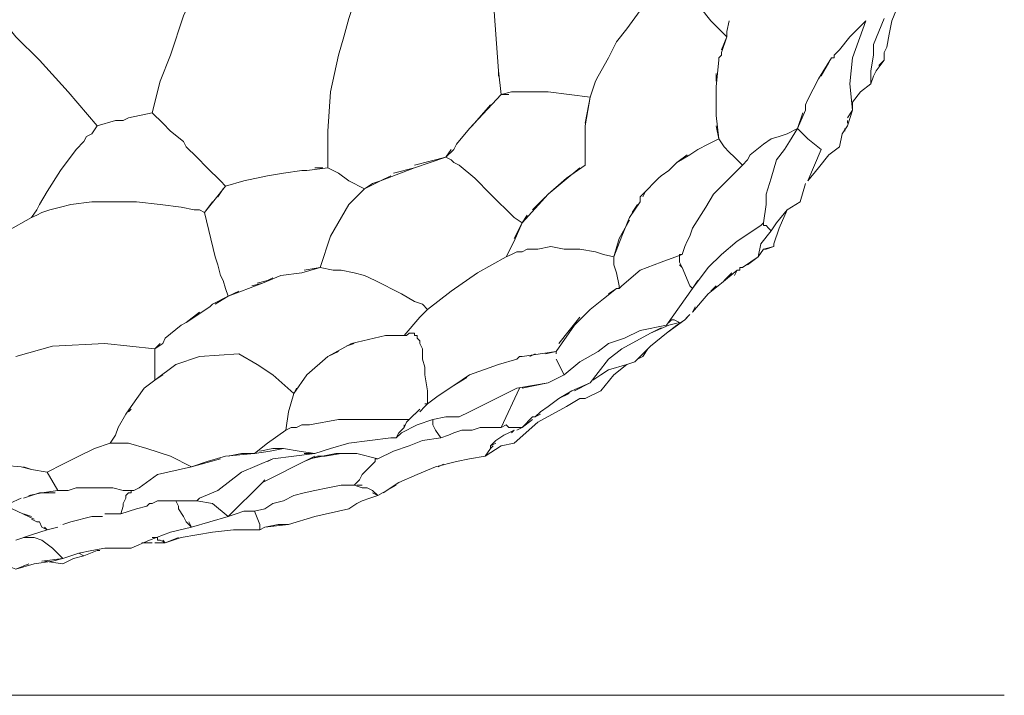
# Model space of a CAD drawing. Header units: inches. Extents: x 196 to 410, y 295 to 508.
# Tile 4 of 19: x 252 to 297, y 301 to 332. Entities that reach past the tile are written whole.
import ezdxf

# ---------------------------------------------------------------- set-up
doc = ezdxf.new("R2010")
doc.units = ezdxf.units.IN
doc.header["$MEASUREMENT"] = 0
doc.layers.add('Livello 1', color=7, linetype='Continuous')

# ---------------------------------------------------------------- blocks, each defined once
blk = doc.blocks.new('block 3')
at = {"layer": 'Livello 1', "color": 7, "lineweight": 9, "true_color": 0xffffff}
for points in [[(294.013, 336.17), (293.893, 335.69), (293.893, 335.21), (293.773, 334.971), (293.533, 334.73), (293.413, 334.49), (293.293, 334.131), (293.173, 333.891), (292.573, 332.811), (292.333, 332.21), (292.213, 331.61), (292.093, 331.01), (291.973, 330.771), (291.973, 330.41)], [(260.773, 334.25), (259.933, 332.45), (259.333, 330.65)], [(274.333, 334.49), (274.093, 333.29), (274.333, 329.93), (274.453, 328.85)], [(267.973, 333.891), (267.852, 333.41), (267.733, 333.051), (267.493, 332.33), (267.253, 331.49), (267.013, 330.65), (266.653, 328.971), (266.533, 327.17)], [(278.893, 329.69), (279.373, 330.53), (279.733, 331.25), (280.213, 331.85), (280.813, 332.69), (280.693, 333.29), (280.693, 334.131)], [(283.573, 332.93), (283.573, 332.811), (284.053, 332.21), (284.773, 331.49)], [(251.293, 332.45), (251.533, 332.21), (251.773, 332.09), (252.253, 331.49), (253.333, 330.41), (254.653, 328.971), (255.973, 327.41)], [(284.773, 331.49), (284.773, 331.73), (284.893, 332.21)], [(290.413, 331.49), (291.133, 332.21)], [(291.133, 332.21), (290.533, 330.53), (290.413, 329.33), (290.533, 328.131)], [(291.973, 332.33), (291.733, 331.73)], [(291.493, 331.131), (291.733, 331.73)], [(284.773, 331.49), (284.533, 330.771)], [(284.533, 330.891), (284.773, 331.49)], [(289.813, 330.771), (289.933, 330.891), (290.413, 331.49)], [(290.413, 331.49), (289.933, 330.891)], [(291.493, 331.131), (291.493, 330.65)], [(259.333, 330.65), (258.852, 329.45), (258.493, 328.01)], [(284.533, 330.65), (284.413, 330.53)], [(284.533, 330.65), (284.533, 330.771)], [(284.533, 330.65), (284.533, 330.65)], [(284.533, 330.65), (284.533, 330.65)], [(289.813, 330.771), (289.693, 330.65)], [(289.693, 330.65), (289.693, 330.65)], [(289.693, 330.53), (289.693, 330.65)], [(289.693, 330.65), (289.693, 330.65)], [(289.813, 330.771), (289.813, 330.771)], [(289.813, 330.771), (289.813, 330.771)], [(291.373, 329.33), (291.373, 329.93), (291.493, 330.65)], [(284.293, 329.21), (284.413, 330.41), (284.413, 330.53)], [(284.413, 330.53), (284.413, 330.53)], [(284.413, 330.53), (284.413, 330.53)], [(284.413, 330.41), (284.413, 330.41)], [(288.973, 329.57), (289.573, 330.53)], [(289.453, 330.29), (289.093, 329.69)], [(289.693, 330.53), (289.573, 330.53)], [(291.493, 329.69), (291.613, 329.93), (291.973, 330.41)], [(291.973, 330.41), (291.733, 330.17)], [(274.333, 329.93), (274.333, 329.69)], [(284.293, 329.811), (284.293, 329.45)], [(291.613, 329.93), (291.613, 329.93)], [(278.773, 329.45), (278.653, 329.09), (278.533, 328.73)], [(278.893, 329.69), (278.773, 329.45)], [(284.293, 329.45), (284.293, 329.57)], [(288.973, 329.57), (288.493, 328.61)], [(291.373, 329.33), (290.893, 328.971), (290.533, 328.49)], [(291.373, 329.33), (291.493, 329.69)], [(291.493, 329.69), (291.373, 329.33)], [(291.493, 329.69), (291.493, 329.69)], [(291.493, 329.69), (291.493, 329.69)], [(274.453, 328.85), (273.013, 327.29)], [(274.453, 328.85), (274.933, 328.971)], [(274.813, 328.85), (274.453, 328.85)], [(275.293, 328.971), (274.933, 328.971)], [(275.293, 328.971), (276.013, 328.971)], [(276.013, 328.971), (276.133, 328.971), (276.613, 328.971)], [(276.013, 328.971), (276.013, 328.971)], [(276.013, 328.971), (276.013, 328.971)], [(276.013, 328.971), (276.013, 328.971)], [(276.133, 328.971), (276.133, 328.971)], [(278.293, 327.53), (278.533, 328.73), (276.613, 328.971)], [(284.293, 329.21), (284.293, 328.131), (284.293, 328.01), (284.293, 327.891)], [(284.293, 328.37), (284.293, 328.971)], [(273.133, 327.41), (273.973, 328.37)], [(278.533, 328.73), (278.293, 327.41)], [(288.373, 328.25), (288.373, 328.37), (288.493, 328.61)], [(288.373, 328.37), (288.373, 328.37)], [(290.533, 328.131), (290.533, 328.49)], [(258.493, 328.01), (257.413, 327.771)], [(258.493, 328.01), (258.973, 327.53)], [(284.293, 328.131), (284.293, 328.131)], [(284.293, 328.01), (284.293, 328.01)], [(288.013, 327.29), (288.373, 328.131)], [(288.253, 328.01), (288.013, 327.29)], [(288.373, 328.25), (288.373, 328.25)], [(288.373, 328.25), (288.373, 328.131)], [(288.373, 328.25), (288.373, 328.25)], [(290.533, 328.131), (290.293, 327.41)], [(290.293, 327.771), (290.533, 328.131)], [(255.973, 327.41), (256.813, 327.65)], [(257.173, 327.65), (256.813, 327.65)], [(257.173, 327.65), (257.413, 327.771)], [(259.333, 327.17), (258.973, 327.53)], [(283.453, 326.33), (283.933, 326.57), (284.413, 326.811), (284.293, 327.891)], [(284.293, 327.891), (284.293, 327.891)], [(284.293, 327.891), (284.293, 327.891)], [(290.293, 327.53), (290.293, 327.65)], [(251.653, 322.49), (251.893, 322.61), (252.973, 323.21), (253.213, 323.57), (253.333, 323.811), (253.693, 324.41), (254.293, 325.37), (255.013, 326.33), (255.373, 326.69), (255.493, 326.93), (255.733, 327.051)], [(255.733, 327.051), (255.973, 327.41)], [(259.333, 327.17), (259.933, 326.69)], [(266.533, 325.49), (266.533, 327.17)], [(272.413, 326.57), (273.013, 327.29)], [(278.293, 325.61), (278.293, 325.73), (278.293, 326.57), (278.293, 327.41)], [(278.293, 327.29), (278.293, 326.45), (278.293, 325.73)], [(284.293, 327.41), (284.413, 326.811)], [(285.133, 325.971), (285.493, 325.61), (285.733, 325.85), (285.852, 326.09), (286.453, 326.57), (286.813, 326.811), (287.173, 326.93), (287.533, 327.051), (288.013, 327.29)], [(288.013, 327.29), (287.653, 326.69), (287.413, 326.33), (287.053, 325.85), (286.813, 325.01), (286.573, 324.29), (286.573, 323.811), (286.453, 322.971)], [(289.093, 326.33), (288.493, 326.811), (288.013, 327.29)], [(289.453, 326.09), (289.933, 326.45), (290.053, 327.051), (290.293, 327.41)], [(290.053, 327.051), (289.933, 326.45)], [(290.173, 327.29), (290.173, 327.17)], [(260.053, 326.45), (259.933, 326.69)], [(272.413, 326.57), (272.293, 326.33)], [(284.413, 326.811), (283.933, 326.57)], [(284.653, 326.45), (284.413, 326.811)], [(260.053, 326.45), (260.533, 325.971)], [(270.493, 325.61), (271.933, 325.971), (272.293, 326.33)], [(272.173, 326.33), (271.933, 325.971), (272.173, 325.85), (272.293, 325.73), (272.533, 325.61), (273.253, 325.01), (273.973, 324.29), (275.053, 323.21)], [(283.453, 326.33), (283.093, 326.09)], [(284.653, 326.45), (284.893, 326.21)], [(285.133, 325.971), (284.893, 326.21)], [(288.493, 324.891), (289.093, 326.33)], [(261.013, 325.49), (260.533, 325.971)], [(266.533, 325.85), (266.533, 325.49), (267.013, 325.25)], [(271.933, 325.971), (270.493, 325.49), (269.533, 325.25)], [(281.653, 325.01), (281.773, 325.131), (282.133, 325.37), (282.493, 325.73)], [(282.973, 326.09), (282.493, 325.73), (282.133, 325.37)], [(282.493, 325.73), (283.093, 326.09)], [(285.493, 325.61), (285.253, 325.85)], [(288.493, 324.891), (288.973, 325.49), (289.453, 326.09)], [(261.013, 325.49), (261.613, 324.891)], [(264.493, 325.25), (263.773, 325.131)], [(264.493, 325.25), (265.333, 325.37)], [(265.333, 325.37), (265.333, 325.37)], [(265.453, 325.37), (265.333, 325.37)], [(265.333, 325.37), (265.333, 325.37)], [(265.453, 325.37), (265.453, 325.37)], [(265.453, 325.37), (265.573, 325.37)], [(265.453, 325.37), (265.453, 325.37)], [(266.533, 325.49), (265.573, 325.37)], [(265.573, 325.37), (265.573, 325.37)], [(265.573, 325.37), (265.573, 325.37)], [(265.933, 325.49), (266.293, 325.49)], [(267.493, 324.891), (267.013, 325.25)], [(268.933, 324.891), (270.493, 325.49)], [(275.413, 322.971), (276.613, 324.29), (277.333, 324.891), (278.053, 325.49)], [(278.293, 325.61), (277.453, 325.01), (276.613, 324.29)], [(280.813, 320.811), (281.773, 321.17), (282.733, 321.53), (282.852, 321.891), (282.973, 322.131), (283.093, 322.37), (283.213, 322.73), (283.813, 323.69), (284.173, 324.29), (284.653, 324.771), (285.013, 325.131), (285.253, 325.37), (285.493, 325.61)], [(261.613, 324.891), (261.852, 324.65), (262.693, 324.891)], [(262.693, 324.891), (263.773, 325.131)], [(267.493, 324.891), (268.213, 324.53), (268.933, 324.891)], [(269.413, 325.131), (268.933, 324.891), (268.573, 324.771), (268.213, 324.53)], [(281.653, 325.01), (281.533, 324.891), (281.053, 324.41), (280.813, 324.17)], [(281.053, 324.41), (281.533, 324.891)], [(281.653, 325.01), (281.653, 325.01)], [(281.653, 325.01), (281.653, 325.01)], [(281.773, 325.131), (281.773, 325.131)], [(288.133, 323.93), (288.373, 324.771)], [(261.852, 324.65), (261.373, 324.051)], [(261.493, 324.17), (261.733, 324.53)], [(268.213, 324.53), (267.493, 323.811), (266.653, 322.37), (266.173, 320.93)], [(280.933, 324.17), (281.053, 324.41)], [(252.973, 323.21), (253.213, 323.33), (253.453, 323.45), (253.813, 323.57), (254.293, 323.69), (254.773, 323.811), (255.733, 323.93), (256.813, 323.93), (257.773, 323.93), (258.852, 323.811), (259.813, 323.69), (260.413, 323.57), (260.653, 323.57), (260.893, 323.45), (261.373, 324.051)], [(261.253, 323.93), (260.893, 323.45), (261.373, 321.41), (261.493, 321.051)], [(261.373, 324.051), (261.373, 324.051)], [(261.373, 324.051), (261.373, 324.051)], [(276.493, 324.17), (275.893, 323.57)], [(280.813, 323.93), (280.333, 323.21)], [(280.813, 323.93), (280.813, 324.051), (280.813, 324.17)], [(280.813, 324.051), (280.813, 324.051)], [(288.133, 323.93), (287.533, 323.57), (287.053, 322.971)], [(280.453, 323.45), (280.693, 323.811)], [(286.933, 321.891), (286.933, 322.01), (287.173, 322.73), (287.533, 323.57)], [(275.653, 323.33), (275.413, 322.971), (275.053, 322.131)], [(275.053, 323.21), (275.413, 322.971)], [(275.053, 322.25), (275.413, 322.971)], [(279.613, 321.41), (279.973, 322.37), (280.333, 323.21)], [(280.333, 323.09), (279.852, 322.25), (279.613, 321.41), (279.613, 321.051), (279.733, 320.69)], [(283.933, 320.93), (284.533, 321.53), (285.253, 322.131), (286.333, 322.85), (286.453, 322.971)], [(286.453, 322.971), (286.453, 322.85), (286.573, 322.85)], [(287.053, 322.971), (286.813, 322.61)], [(286.813, 322.61), (286.333, 322.01), (286.213, 321.41), (286.453, 321.771)], [(286.573, 322.85), (286.573, 322.85)], [(286.693, 322.73), (286.573, 322.85)], [(286.693, 322.73), (286.813, 322.61)], [(274.693, 321.41), (275.053, 322.131)], [(275.053, 322.131), (275.053, 322.131)], [(275.053, 322.131), (275.053, 322.131)], [(285.253, 322.131), (285.253, 322.131)], [(274.693, 321.41), (274.933, 321.53), (275.173, 321.65), (275.413, 321.65), (275.653, 321.771), (276.133, 321.771), (276.733, 321.891), (277.333, 321.771), (278.053, 321.771), (278.773, 321.65), (279.133, 321.53), (279.613, 321.41)], [(286.933, 321.891), (286.453, 321.771)], [(286.573, 321.771), (286.453, 321.771)], [(286.573, 321.771), (286.933, 321.891)], [(274.693, 321.41), (273.373, 320.69)], [(279.613, 321.17), (279.613, 321.41)], [(282.613, 321.53), (282.733, 321.53)], [(282.613, 321.53), (282.613, 321.17)], [(282.613, 321.29), (282.613, 321.41)], [(282.733, 320.93), (282.613, 321.17)], [(286.213, 321.41), (285.493, 320.93), (285.373, 320.93)], [(285.733, 321.051), (286.213, 321.41)], [(261.493, 321.051), (261.613, 320.57)], [(266.173, 320.93), (265.333, 320.69), (264.373, 320.57), (263.533, 320.21), (262.573, 319.85)], [(265.453, 320.811), (266.173, 320.93)], [(266.173, 320.93), (266.773, 320.811)], [(266.173, 320.93), (266.173, 320.93)], [(266.773, 320.811), (267.013, 320.811), (267.133, 320.811), (267.733, 320.69), (268.213, 320.57), (268.693, 320.33), (269.893, 319.73), (270.493, 319.37), (270.852, 319.25), (271.093, 319.01)], [(278.533, 319.01), (279.133, 319.49), (279.733, 319.971), (279.852, 319.971), (279.852, 320.09), (279.733, 320.69), (279.613, 321.051)], [(279.973, 320.09), (280.813, 320.811)], [(282.613, 321.051), (282.733, 320.93)], [(282.733, 320.93), (283.093, 320.09), (283.213, 319.971)], [(283.933, 320.93), (283.213, 319.971)], [(283.573, 320.45), (283.933, 320.93)], [(283.933, 319.73), (284.533, 320.21), (285.253, 320.811)], [(285.253, 320.811), (285.133, 320.57)], [(285.133, 320.57), (285.253, 320.811)], [(285.373, 320.811), (285.253, 320.811)], [(285.373, 320.93), (285.373, 320.93)], [(285.373, 320.93), (285.373, 320.93)], [(285.373, 320.811), (285.373, 320.93)], [(285.493, 320.93), (285.493, 320.93)], [(261.733, 320.33), (261.613, 320.57)], [(261.733, 320.33), (261.852, 319.971)], [(263.293, 320.21), (263.773, 320.33), (264.013, 320.45)], [(263.773, 320.33), (263.773, 320.33)], [(273.373, 320.69), (272.173, 319.85), (271.093, 319.01), (270.733, 318.65), (270.013, 317.811)], [(283.213, 319.971), (283.453, 320.33)], [(285.013, 320.69), (284.653, 320.33)], [(262.453, 319.85), (261.973, 319.61), (261.253, 319.25)], [(261.373, 319.25), (261.973, 319.61), (261.852, 319.971)], [(261.973, 319.61), (262.573, 319.85)], [(262.573, 319.85), (262.573, 319.85)], [(262.573, 319.85), (262.573, 319.85)], [(263.053, 320.09), (263.533, 320.21)], [(279.733, 319.971), (279.373, 319.73)], [(279.852, 319.971), (279.973, 320.09)], [(282.013, 318.29), (282.613, 319.131), (283.213, 319.971)], [(284.293, 320.09), (284.053, 319.85)], [(283.933, 319.73), (283.213, 318.891)], [(260.653, 318.891), (260.053, 318.41), (259.813, 318.29)], [(260.053, 318.41), (261.133, 319.131)], [(261.133, 319.131), (261.253, 319.25)], [(261.133, 319.131), (261.133, 319.131)], [(261.133, 319.131), (261.133, 319.131)], [(261.133, 319.131), (261.133, 319.131)], [(278.533, 319.01), (278.173, 318.65)], [(283.213, 318.891), (283.333, 319.131)], [(270.733, 318.65), (270.733, 318.65)], [(276.493, 316.971), (276.973, 317.09), (277.813, 318.29), (278.173, 318.65)], [(278.053, 318.65), (277.573, 318.051), (277.093, 317.45)], [(280.573, 316.61), (281.293, 317.33), (282.013, 317.93), (282.852, 318.53), (282.973, 318.65)], [(282.013, 317.93), (282.493, 318.29), (282.852, 318.53)], [(282.133, 318.41), (282.253, 318.53), (282.373, 318.53), (282.613, 318.41)], [(282.852, 318.53), (283.093, 318.771)], [(282.852, 318.53), (282.852, 318.53)], [(283.093, 318.771), (283.093, 318.771)], [(259.093, 317.69), (259.813, 318.29)], [(277.813, 318.29), (277.813, 318.29)], [(282.013, 318.29), (280.813, 318.051), (280.093, 317.69), (279.373, 317.45), (278.893, 317.09), (278.053, 316.61)], [(282.133, 318.29), (281.293, 317.93)], [(281.293, 317.93), (281.773, 318.17)], [(282.133, 318.29), (282.613, 318.41)], [(259.093, 317.69), (258.973, 317.45)], [(270.013, 317.811), (269.173, 317.811), (267.613, 317.45), (266.533, 316.85), (265.573, 316.01), (264.973, 315.17)], [(270.733, 317.57), (270.613, 317.69), (270.613, 317.811), (270.493, 317.811), (270.493, 317.93), (270.373, 317.93), (270.253, 317.93), (270.133, 317.811), (270.013, 317.811)], [(270.973, 314.57), (271.093, 314.69), (271.093, 315.29), (270.973, 316.01), (270.973, 316.37), (270.852, 316.73), (270.852, 317.09), (270.852, 317.21), (270.733, 317.45), (270.733, 317.57)], [(281.293, 317.93), (279.973, 317.21)], [(252.253, 316.85), (253.933, 317.33), (256.333, 317.45), (258.613, 317.21)], [(258.613, 317.21), (258.973, 317.45)], [(258.852, 317.45), (258.613, 317.21)], [(258.613, 317.09), (258.613, 317.21)], [(258.613, 317.09), (258.613, 317.09)], [(258.613, 317.09), (258.613, 316.73)], [(258.613, 317.09), (258.613, 317.09)], [(266.533, 316.85), (267.013, 317.09)], [(267.373, 317.33), (267.733, 317.45)], [(267.733, 317.45), (267.733, 317.45)], [(276.973, 317.09), (275.413, 316.85)], [(276.973, 317.09), (276.973, 316.971)], [(279.973, 317.21), (279.373, 316.73), (278.893, 316.131), (278.533, 315.65)], [(281.173, 317.21), (280.933, 316.85)], [(280.933, 316.85), (281.173, 317.21)], [(264.973, 315.17), (264.013, 316.01), (263.293, 316.49), (262.453, 316.971), (260.653, 316.85), (259.573, 316.49), (258.613, 315.771)], [(258.613, 315.771), (258.613, 316.73)], [(274.333, 316.49), (275.173, 316.73)], [(275.293, 316.85), (275.173, 316.73)], [(275.293, 316.85), (275.413, 316.85)], [(275.413, 315.41), (276.013, 315.53), (276.613, 315.65), (277.333, 316.01), (276.973, 316.73)], [(275.773, 316.85), (276.013, 316.971)], [(276.973, 316.971), (276.973, 316.971)], [(276.973, 316.971), (276.973, 316.971)], [(276.973, 316.971), (276.973, 316.971)], [(276.973, 316.971), (276.973, 316.971)], [(276.973, 316.73), (276.973, 316.73)], [(279.493, 316.73), (279.493, 316.73)], [(280.933, 316.85), (280.693, 316.73)], [(280.693, 316.73), (280.813, 316.85)], [(258.613, 316.49), (258.613, 316.37)], [(274.333, 316.49), (273.013, 316.01)], [(277.333, 316.01), (278.053, 316.61)], [(279.013, 315.29), (279.613, 316.01), (280.213, 316.49)], [(280.213, 316.49), (280.213, 316.49)], [(280.573, 316.61), (280.573, 316.61)], [(258.613, 315.771), (258.133, 315.41), (257.533, 314.57)], [(258.613, 315.771), (258.973, 316.01)], [(258.973, 316.01), (258.613, 315.771)], [(258.973, 316.01), (258.973, 316.01)], [(271.093, 314.69), (271.573, 315.051), (272.293, 315.53), (273.013, 316.01)], [(272.893, 315.891), (272.293, 315.53), (271.573, 315.051)], [(265.093, 315.41), (264.973, 315.17), (264.733, 314.33), (264.613, 313.49), (264.852, 313.61), (265.093, 313.61), (265.333, 313.73), (265.693, 313.73), (267.013, 313.971), (268.573, 313.971), (269.413, 313.971), (269.773, 313.971), (270.253, 313.971)], [(273.973, 313.61), (274.453, 313.61), (275.293, 315.41)], [(274.933, 315.29), (274.693, 315.17)], [(274.933, 315.29), (275.173, 315.41)], [(276.613, 315.65), (275.173, 315.41)], [(276.253, 314.33), (276.613, 314.57), (277.093, 314.93), (277.693, 315.29)], [(278.533, 315.65), (277.693, 315.29)], [(277.693, 315.29), (277.693, 315.29)], [(277.693, 315.29), (277.693, 315.29)], [(277.813, 315.29), (278.533, 315.65)], [(279.013, 315.29), (278.293, 314.93)], [(274.693, 315.17), (273.013, 314.33)], [(277.093, 314.93), (276.613, 314.57)], [(277.573, 315.17), (277.093, 314.93)], [(278.053, 314.93), (277.453, 314.57)], [(278.293, 314.93), (278.053, 314.93)], [(257.533, 314.57), (257.293, 314.21)], [(257.413, 314.33), (257.533, 314.45)], [(270.253, 313.971), (270.733, 314.45)], [(270.973, 314.57), (270.733, 314.33)], [(271.093, 314.69), (270.973, 314.69)], [(277.453, 314.57), (276.133, 313.85), (275.053, 312.891), (274.453, 312.771), (273.733, 312.29)], [(256.933, 313.61), (257.293, 314.21)], [(271.333, 313.971), (270.613, 313.73), (269.893, 313.37)], [(270.013, 313.61), (270.133, 313.85), (270.253, 313.971)], [(270.253, 313.971), (270.133, 313.85)], [(270.493, 314.21), (270.253, 313.971)], [(271.333, 313.971), (271.933, 314.09), (272.533, 314.09)], [(271.333, 313.971), (271.333, 313.73), (271.453, 313.49), (271.693, 313.131), (272.053, 313.25)], [(273.013, 314.33), (272.533, 314.09)], [(275.173, 313.61), (275.413, 313.61), (275.893, 314.09)], [(275.893, 313.971), (275.413, 313.61)], [(276.253, 314.33), (276.013, 314.09), (275.893, 314.09)], [(276.013, 314.09), (276.253, 314.21)], [(276.013, 314.09), (276.013, 314.09)], [(256.933, 313.61), (256.813, 313.25)], [(256.933, 313.61), (256.933, 313.61)], [(256.933, 313.61), (256.933, 313.61)], [(264.613, 313.49), (263.773, 312.891)], [(263.773, 312.891), (264.613, 313.49)], [(270.013, 313.73), (270.013, 313.61), (269.773, 313.37), (269.653, 313.131)], [(272.293, 313.37), (272.653, 313.49)], [(273.133, 313.49), (272.653, 313.49)], [(273.133, 313.49), (273.493, 313.61)], [(273.973, 313.61), (273.493, 313.61)], [(273.613, 313.61), (273.973, 313.61)], [(274.453, 313.61), (274.693, 313.73)], [(274.573, 313.73), (274.573, 313.73)], [(274.573, 313.73), (274.573, 313.73)], [(274.573, 313.73), (274.573, 313.73)], [(274.693, 313.73), (274.693, 313.73)], [(274.693, 313.73), (274.693, 313.73)], [(274.813, 313.61), (274.693, 313.73)], [(274.813, 313.61), (275.053, 313.61)], [(274.813, 313.37), (275.053, 313.49)], [(275.053, 313.49), (274.933, 313.37)], [(275.053, 313.61), (275.053, 313.61)], [(275.053, 313.61), (275.053, 313.61)], [(275.173, 313.49), (275.413, 313.61), (275.053, 313.61)], [(253.693, 311.57), (254.413, 311.93), (255.133, 312.29), (255.852, 312.65), (256.573, 312.891), (256.813, 313.25)], [(267.493, 312.891), (268.453, 313.01), (269.413, 313.131), (269.653, 313.131), (269.773, 313.37)], [(271.693, 313.131), (270.852, 313.01), (270.253, 312.771), (269.533, 312.53), (268.813, 312.17)], [(269.653, 313.131), (269.533, 313.131)], [(269.653, 313.131), (269.893, 313.37)], [(272.293, 313.37), (272.053, 313.25)], [(274.213, 313.01), (274.573, 313.25)], [(274.813, 313.37), (274.573, 313.25)], [(256.573, 312.891), (256.813, 312.891)], [(258.253, 312.65), (257.413, 312.891), (256.813, 312.891)], [(258.253, 312.65), (259.333, 312.29), (260.293, 311.811), (261.613, 312.17)], [(261.852, 312.29), (263.173, 312.41), (263.773, 312.891)], [(263.173, 312.41), (263.893, 312.53), (264.493, 312.65), (265.213, 312.53), (265.933, 312.41), (266.653, 312.65), (267.493, 312.891)], [(265.453, 312.41), (265.933, 312.41), (265.213, 312.53), (264.493, 312.65), (264.013, 312.65), (263.413, 312.53)], [(273.013, 312.17), (273.733, 312.29), (273.973, 312.65), (274.093, 312.771)], [(274.213, 313.01), (273.973, 312.771), (273.973, 312.65), (273.733, 312.29)], [(273.973, 312.771), (274.213, 312.891)], [(273.973, 312.771), (273.973, 312.771)], [(261.852, 312.29), (261.013, 312.051), (260.293, 311.811)], [(265.933, 312.41), (264.013, 312.17), (262.573, 311.57), (261.493, 310.73)], [(263.173, 312.41), (262.573, 312.41), (261.973, 312.29)], [(268.813, 312.17), (267.852, 312.41), (266.893, 312.41), (265.693, 312.17), (263.533, 311.09), (261.973, 309.53)], [(263.773, 312.051), (264.013, 312.17)], [(263.893, 312.17), (263.893, 312.17)], [(265.453, 312.051), (266.053, 312.29)], [(265.933, 312.29), (265.453, 312.051)], [(266.413, 312.29), (266.053, 312.29)], [(268.813, 312.17), (267.852, 312.41), (267.133, 312.41), (266.413, 312.29)], [(267.733, 310.971), (267.973, 311.21), (268.093, 311.45), (268.453, 311.811), (268.573, 311.93), (268.693, 312.051), (268.693, 312.17), (268.813, 312.17)], [(267.852, 312.41), (267.852, 312.41)], [(268.813, 312.17), (268.813, 312.17)], [(273.013, 312.17), (272.413, 312.051)], [(273.733, 312.29), (273.013, 312.17)], [(252.493, 311.811), (251.053, 311.93)], [(252.493, 311.811), (252.973, 311.69), (253.693, 311.57)], [(254.173, 310.73), (253.693, 311.57), (252.973, 311.69), (252.613, 311.811)], [(257.653, 310.73), (257.893, 310.85), (258.733, 311.45), (260.293, 311.811)], [(272.413, 312.051), (271.453, 311.811), (270.613, 311.45), (269.773, 311.09), (269.053, 310.61)], [(271.573, 311.811), (271.813, 311.93)], [(271.813, 311.93), (271.813, 311.93)], [(257.413, 310.61), (257.533, 310.61), (257.533, 310.73), (257.293, 310.73), (257.173, 310.73), (256.693, 310.85), (255.852, 310.85), (255.013, 310.85), (254.653, 310.73), (254.173, 310.73), (253.453, 310.61), (252.852, 310.49)], [(263.653, 311.21), (263.533, 311.09)], [(265.933, 310.73), (266.533, 310.85)], [(267.133, 310.971), (266.533, 310.85)], [(267.133, 310.971), (267.253, 310.971)], [(267.733, 310.971), (267.253, 310.971)], [(267.253, 310.971), (267.493, 310.971)], [(267.613, 310.971), (267.733, 310.971)], [(267.733, 310.971), (268.093, 310.85)], [(268.093, 310.971), (267.852, 310.971)], [(268.093, 310.85), (268.093, 310.85)], [(268.093, 310.85), (268.093, 310.85)], [(268.213, 310.85), (268.093, 310.85)], [(268.213, 310.85), (268.213, 310.85)], [(268.213, 310.85), (268.213, 310.85)], [(268.213, 310.85), (268.213, 310.85)], [(268.333, 310.85), (268.213, 310.85)], [(268.333, 310.85), (268.573, 310.73)], [(268.573, 310.61), (268.813, 310.49), (269.653, 310.971)], [(251.413, 309.891), (252.493, 310.37)], [(252.613, 310.37), (253.333, 310.61), (254.053, 310.61)], [(254.173, 310.73), (254.173, 310.73)], [(257.293, 310.37), (257.173, 310.131)], [(257.413, 310.61), (257.293, 310.49), (257.293, 310.37)], [(257.293, 310.37), (257.293, 310.49)], [(257.653, 310.73), (257.533, 310.73), (257.533, 310.61)], [(257.533, 310.61), (257.533, 310.61)], [(257.533, 310.61), (257.533, 310.61)], [(261.973, 309.53), (261.253, 310.131), (260.533, 310.25), (260.653, 310.37)], [(261.493, 310.73), (260.653, 310.37)], [(261.493, 310.73), (261.493, 310.73)], [(264.973, 310.49), (264.493, 310.25)], [(264.973, 310.49), (265.453, 310.61)], [(265.933, 310.73), (265.453, 310.61)], [(268.453, 310.37), (268.093, 310.25)], [(268.453, 310.37), (268.813, 310.49), (268.573, 310.73)], [(253.093, 309.41), (251.833, 310.011)], [(257.053, 309.65), (257.173, 310.01), (257.173, 310.131)], [(257.053, 309.65), (257.773, 309.891)], [(257.173, 310.131), (257.173, 310.131)], [(257.173, 310.131), (257.173, 310.131)], [(257.173, 310.131), (257.173, 310.131)], [(257.173, 310.131), (257.173, 310.131)], [(257.173, 310.01), (257.173, 310.01)], [(258.253, 310.01), (257.773, 309.891)], [(258.253, 310.01), (258.373, 310.131)], [(258.493, 310.131), (258.373, 310.131)], [(258.493, 310.131), (258.733, 310.25)], [(259.573, 310.25), (258.733, 310.25)], [(260.533, 310.25), (259.573, 310.25), (259.693, 310.01)], [(259.573, 310.25), (260.053, 310.25), (260.413, 310.25)], [(259.573, 310.25), (259.573, 310.25)], [(259.693, 310.01), (259.693, 309.891)], [(259.933, 309.53), (259.693, 309.891)], [(263.653, 309.891), (263.173, 309.771), (263.053, 309.771), (262.693, 309.771), (262.333, 309.65), (261.973, 309.53)], [(264.013, 310.131), (263.653, 309.891)], [(264.013, 310.131), (264.493, 310.25)], [(267.493, 309.891), (265.933, 309.53), (264.733, 309.17)], [(267.852, 310.131), (267.493, 309.891)], [(267.852, 310.131), (268.093, 310.25)], [(252.613, 309.65), (252.973, 309.53)], [(254.773, 309.29), (255.733, 309.53)], [(255.733, 309.53), (256.213, 309.53)], [(256.333, 309.65), (257.053, 309.65)], [(256.333, 309.65), (256.333, 309.65)], [(259.933, 309.53), (260.053, 309.29)], [(260.173, 309.29), (260.293, 309.051), (261.133, 309.29), (261.973, 309.53)], [(263.413, 309.17), (263.173, 309.771)], [(252.253, 308.45), (252.973, 308.69), (253.693, 308.93), (253.453, 309.051)], [(252.973, 309.41), (253.213, 309.29)], [(253.333, 309.29), (253.213, 309.29)], [(253.333, 309.29), (253.453, 309.051)], [(253.573, 309.051), (253.693, 308.93)], [(253.693, 308.93), (254.173, 309.051)], [(254.293, 309.17), (254.293, 309.17)], [(254.773, 309.29), (254.413, 309.17)], [(260.293, 309.051), (259.333, 308.811), (258.373, 308.45), (257.533, 308.09)], [(260.293, 309.051), (260.053, 309.29)], [(260.173, 309.29), (260.173, 309.29)], [(263.053, 308.93), (263.413, 308.93), (263.413, 309.17)], [(263.413, 308.93), (263.653, 309.051)], [(264.733, 309.17), (263.653, 309.051)], [(263.653, 309.051), (264.253, 309.17), (264.733, 309.17)], [(253.933, 308.09), (253.453, 308.45), (253.093, 308.57), (252.852, 308.57), (252.613, 308.57)], [(252.852, 308.57), (252.852, 308.57)], [(258.493, 308.57), (258.493, 308.57)], [(258.493, 308.57), (258.493, 308.57)], [(258.613, 308.57), (258.493, 308.57)], [(258.613, 308.57), (258.613, 308.57)], [(258.613, 308.57), (258.613, 308.57)], [(258.613, 308.57), (258.613, 308.57)], [(258.613, 308.57), (258.613, 308.57)], [(258.613, 308.57), (258.613, 308.57)], [(258.733, 308.57), (258.613, 308.57)], [(258.733, 308.57), (258.733, 308.45)], [(258.733, 308.57), (258.733, 308.57)], [(258.733, 308.57), (258.733, 308.57)], [(258.733, 308.57), (258.733, 308.57)], [(258.733, 308.57), (258.733, 308.57)], [(258.733, 308.57), (258.733, 308.57)], [(258.733, 308.57), (258.733, 308.57)], [(258.852, 308.45), (259.093, 308.33), (259.813, 308.57)], [(259.693, 308.57), (259.093, 308.33)], [(261.253, 308.811), (259.813, 308.57)], [(261.253, 308.811), (262.213, 308.93)], [(262.453, 308.93), (262.213, 308.93)], [(262.453, 308.93), (262.813, 308.93)], [(263.413, 308.93), (262.813, 308.93)], [(253.933, 308.09), (254.413, 307.61)], [(254.413, 307.61), (253.933, 308.09)], [(256.333, 308.09), (255.733, 307.971), (255.133, 307.85)], [(256.333, 308.09), (256.453, 308.09), (256.573, 308.09)], [(256.333, 308.09), (256.333, 308.09)], [(256.333, 308.09), (256.333, 308.09)], [(256.453, 308.09), (256.453, 308.09)], [(256.573, 308.09), (256.573, 308.09)], [(256.573, 308.09), (256.573, 308.09)], [(257.533, 308.09), (256.573, 308.09)], [(256.813, 308.09), (257.533, 308.09)], [(258.013, 308.33), (258.493, 308.33)], [(258.613, 308.33), (259.093, 308.33)], [(258.852, 308.45), (258.733, 308.45)], [(259.093, 308.33), (258.973, 308.45)], [(255.133, 307.85), (254.413, 307.61), (253.453, 307.49)], [(253.573, 307.49), (254.413, 307.37), (254.893, 307.61), (255.373, 307.73), (255.133, 307.85)], [(255.133, 307.85), (255.733, 307.971)], [(255.133, 307.85), (255.373, 307.73), (255.973, 307.971)], [(256.093, 307.971), (255.973, 307.971)], [(255.973, 307.971), (256.093, 307.971)], [(256.093, 307.971), (256.093, 307.971)], [(251.653, 307.37), (252.253, 307.131), (253.093, 307.37), (253.933, 307.49), (254.413, 307.61)], [(252.852, 307.37), (252.253, 307.131)]]:
    blk.add_lwpolyline(points, dxfattribs=at)
blk.add_open_spline([(280.213, 316.49), (280.213, 316.49), (280.573, 316.61), (280.573, 316.61), (280.573, 316.61), (280.213, 316.49), (280.213, 316.49), (280.213, 316.49), (279.373, 316.25), (279.373, 316.25), (279.373, 316.25), (279.013, 316.01), (279.013, 316.01), (279.013, 316.01), (278.653, 315.771), (278.653, 315.771)], degree=3, knots=[0, 0, 0, 0, 1, 1, 1, 2, 2, 2, 3, 3, 3, 4, 4, 4, 5, 5, 5, 5], dxfattribs=at)

msp = doc.modelspace()

# ---------------------------------------------------------------- linework, layer by layer
at = {"layer": 'Livello 1', "color": 168, "lineweight": 9, "true_color": 0x121617}
msp.add_lwpolyline([(297.474, 301.351), (198.834, 301.351)], dxfattribs=at)

# ---------------------------------------------------------------- block references
at = {"layer": 'Livello 1'}
msp.add_blockref('block 3', (0, 0), dxfattribs=at)

doc.saveas('drawing.dxf')
